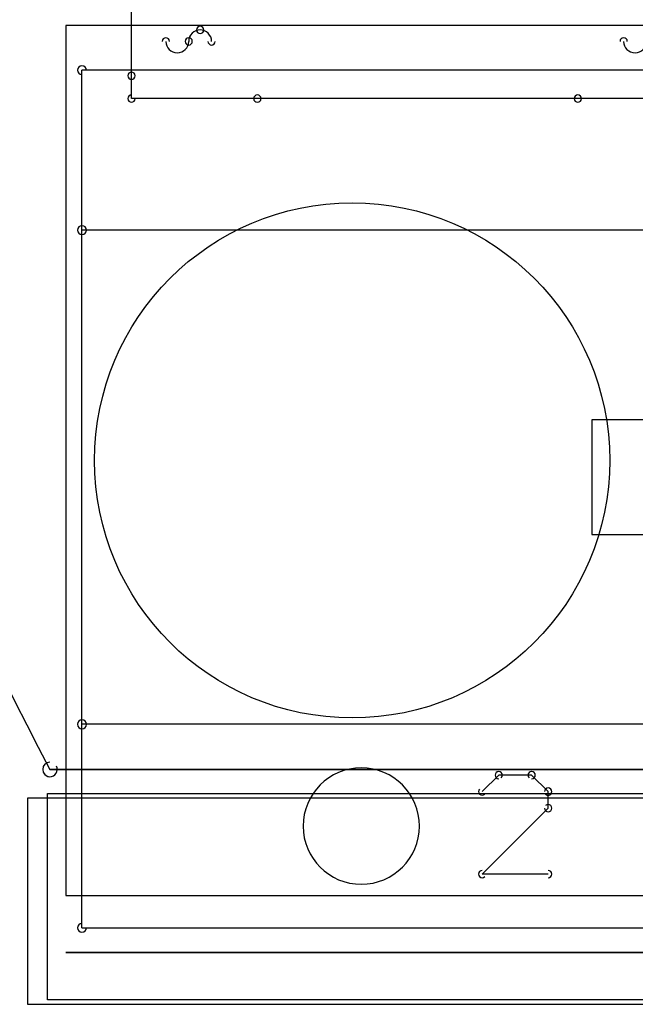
# Model space of a CAD drawing. Header units: millimetres. Extents: x -23.3 to 23.3, y -22.5 to 20.7.
# Tile 2 of 9: x -17.9 to -12.5, y -18.2 to -9.6. Entities that reach past the tile are written whole.
import ezdxf

# ---------------------------------------------------------------- set-up
doc = ezdxf.new("R2010")
doc.units = ezdxf.units.MM
doc.header["$MEASUREMENT"] = 0
for name, color, linetype in [('Plytka dolna1_Sketch1', 7, 'Continuous'), ('PPS-01 v3_Sketch1', 7, 'Continuous'), ('PPS-01 v3_Sketch2', 7, 'Continuous'), ('PPS-01 v3_Sketch3', 7, 'Continuous'), ('PPS-01 v3_Sketch4', 7, 'Continuous'), ('PPS-01 v3_Sketch5', 7, 'Continuous'), ('PPS-01 v3_Sketch6', 7, 'Continuous'), ('PPS-01 v3_Sketch7', 7, 'Continuous')]:
    doc.layers.add(name, color=color, linetype=linetype)

# ---------------------------------------------------------------- blocks, each defined once
blk = doc.blocks.new('Plytkadolna1')
at = {"layer": 'Plytka dolna1_Sketch1'}
for p, q in [((0.03719, 0.60604, 0.15), (0.03719, 1.00604, 0.15)), ((0.97983, 0.61092, 0.15), (-0.00601, 0.61092, 0.15)), ((-0.00601, 0.47122, 0.15), (-0.00601, 0.61092, 0.15)), ((0.03719, 0.58604, 0.15), (0.03719, 0.60604, 0.15)), ((0.14719, 0.58604, 0.15), (0.03719, 0.58604, 0.15)), ((0.42719, 0.58604, 0.15), (0.14719, 0.58604, 0.15)), ((0.53719, 0.58604, 0.15), (0.42719, 0.58604, 0.15)), ((-0.00601, 0.03942, 0.15), (-0.00601, 0.47122, 0.15)), ((0.97983, 0.47122, 0.15), (-0.00601, 0.47122, 0.15)), ((0.53945, 0.30532, 0.15), (0.43945, 0.30532, 0.15)), ((0.43945, 0.30532, 0.15), (0.43945, 0.20532, 0.15)), ((0.43945, 0.20532, 0.15), (0.53945, 0.20532, 0.15)), ((-0.00601, -0.13838, 0.15), (-0.00601, 0.03942, 0.15)), ((0.97983, 0.03942, 0.15), (-0.00601, 0.03942, 0.15)), ((3.49398, 0, 0.15), (-0.03398, 0, 0.15)), ((3.49398, 0, 0.15), (-0.03398, 0, 0.15)), ((-0.03397, 0, 0.15), (3.49399, 0, 0.15)), ((0.35803, -0.00496, 0.15), (0.34363, -0.01936, 0.15)), ((0.38684, -0.00496, 0.15), (0.35803, -0.00496, 0.15)), ((0.40125, -0.01936, 0.15), (0.38684, -0.00496, 0.15)), ((0.40125, -0.03377, 0.15), (0.40125, -0.01936, 0.15)), ((0.34363, -0.09139, 0.15), (0.40125, -0.03377, 0.15)), ((0.40125, -0.09139, 0.15), (0.34363, -0.09139, 0.15)), ((-0.00601, -0.13838, 0.15), (0.98083, -0.13838, 0.15))]:
    blk.add_line(p, q, dxfattribs=at)
for centre, radius, start, end in [((3.01, 1.61, 0.15), 3.44353, 184.51031, 207.87494), ((3.01, 1.61, 0.15), 3.44353, 184.51031, 207.87494), ((3.01009, 1.61002, 0.15), 3.44361, 184.51057, 207.87472), ((0.0972, 0.63603, 0.15), 0.01, 90.00133, 179.99867), ((0.09719, 0.64604, 0.15), 0.00318, 90, 270), ((0.09719, 0.64604, 0.15), 0.00318, 270, 90), ((0.09719, 0.63603, 0.15), 0.01, 0.00133, 89.99867), ((0.06719, 0.63604, 0.15), 0.00317, 0, 180), ((0.0872, 0.63604, 0.15), 0.00317, 0, 180), ((0.4672, 0.63604, 0.15), 0.00318, 0, 180), ((0.07719, 0.63604, 0.15), 0.01, 180, 0), ((0.0872, 0.63604, 0.15), 0.00317, 180, 0), ((0.1072, 0.63604, 0.15), 0.00317, 180, 0), ((0.47719, 0.63604, 0.15), 0.01, 180, 0), ((-0.00601, 0.61092, 0.15), 0.00381, 90, 270), ((-0.00601, 0.61092, 0.15), 0.00381, 0, 180), ((0.0372, 0.60604, 0.15), 0.00317, 0, 180), ((0.0372, 0.60604, 0.15), 0.00317, 180, 0), ((0.03719, 0.58604, 0.15), 0.00318, 90, 270), ((0.0372, 0.58604, 0.15), 0.00317, 180, 0), ((0.14719, 0.58604, 0.15), 0.00318, 90, 270), ((0.14719, 0.58604, 0.15), 0.00318, 270, 90), ((0.42719, 0.58604, 0.15), 0.00317, 90, 270), ((0.42719, 0.58604, 0.15), 0.00317, 270, 90), ((-0.00601, 0.47122, 0.15), 0.00381, 0, 180), ((-0.00601, 0.47122, 0.15), 0.00381, 90, 270), ((-0.00601, 0.47122, 0.15), 0.00381, 180, 0), ((-0.00601, 0.03942, 0.15), 0.00381, 360, 180), ((-0.00601, 0.03942, 0.15), 0.00381, 90, 270), ((-0.00601, 0.03942, 0.15), 0.00381, 180, 0), ((-0.03397, 0, 0.15), 0.00635, 90, 270), ((-0.03397, 0, 0.15), 0.00635, 207.89727, 27.89727), ((0.23799, -0.04948, 0.15), 0.0508, 90, 270), ((0.23799, -0.04948, 0.15), 0.0508, 270, 90), ((0.35803, -0.00496, 0.15), 0.00317, 90, 270), ((0.35804, -0.00496, 0.15), 0.00317, 315, 135), ((0.38685, -0.00496, 0.15), 0.00317, 45, 225), ((0.38684, -0.00496, 0.15), 0.00318, 270, 90), ((0.34363, -0.01937, 0.15), 0.00317, 135, 315), ((0.40125, -0.01936, 0.15), 0.00317, 0, 180), ((0.40125, -0.01937, 0.15), 0.00317, 225, 45), ((0.40125, -0.03377, 0.15), 0.00318, 180, 0), ((0.40125, -0.03377, 0.15), 0.00317, 315, 135), ((0.34363, -0.09139, 0.15), 0.00318, 90, 270), ((0.34363, -0.09139, 0.15), 0.00318, 134.93627, 314.93627), ((0.40125, -0.09139, 0.15), 0.00318, 270, 90), ((-0.00601, -0.13838, 0.15), 0.00381, 90, 270), ((-0.00601, -0.13838, 0.15), 0.00381, 180, 0)]:
    blk.add_arc(centre, radius, start, end, dxfattribs=at)

msp = doc.modelspace()

# ---------------------------------------------------------------- linework, layer by layer
at = {"layer": 'PPS-01 v3_Sketch1'}
for p, q in [((-17.5, -17.7, 1.5), (17.5, -17.7, 1.5)), ((-17.5, -17.7, 14.5), (-17.5, -17.7, 1.5)), ((17.5, -17.7, 14.5), (-17.5, -17.7, 14.5)), ((-17.425, -17.7, 9.4425), (17.575, -17.7, 9.4425)), ((-17.425, -17.7, 11.8425), (-7.425, -17.7, 11.8425)), ((17.575, -17.7, 14.2425), (-17.425, -17.7, 14.2425)), ((-17.425, -17.7, 14.2425), (-17.425, -17.7, 9.4425)), ((-16.85, -17.7, 8.8), (-12.85, -17.7, 8.8)), ((-16.85, -17.7, 4.8), (-16.85, -17.7, 8.8)), ((-12.85, -17.7, 4.8), (-16.85, -17.7, 4.8)), ((-15.5695, -17.7, 12.3669), (-15.5695, -17.7, 12.5936)), ((-15.5695, -17.7, 12.5936), (-15.0087, -17.7, 13.4044)), ((-14.7046, -17.7, 12.3669), (-15.5695, -17.7, 12.3669)), ((-15.0087, -17.7, 13.4044), (-15.5056, -17.7, 13.4044)), ((-15.5056, -17.7, 13.4044), (-15.5056, -17.7, 13.6154)), ((-15.5056, -17.7, 13.6154), (-14.7269, -17.7, 13.6154)), ((-14.7269, -17.7, 13.4201), (-15.3094, -17.7, 12.5779)), ((-15.3094, -17.7, 12.5779), (-14.7046, -17.7, 12.5779)), ((-14.9654, -17.7, 10.0565), (-15.1645, -17.7, 10.0565)), ((-15.1645, -17.7, 11.305), (-14.9559, -17.7, 11.305)), ((-15.1645, -17.7, 10.0565), (-15.1645, -17.7, 11.305)), ((-14.5341, -17.7, 10.0565), (-14.9654, -17.7, 10.8772)), ((-14.9654, -17.7, 10.8772), (-14.9654, -17.7, 10.0565)), ((-14.9559, -17.7, 11.305), (-14.518, -17.7, 10.4683)), ((-14.7269, -17.7, 13.6154), (-14.7269, -17.7, 13.4201)), ((-14.7046, -17.7, 12.5779), (-14.7046, -17.7, 12.3669)), ((-14.6188, -17.7, 12.5561), (-14.6231, -17.7, 12.6116)), ((-14.6231, -17.7, 12.6116), (-14.5919, -17.7, 12.7482)), ((-14.606, -17.7, 12.5057), (-14.6188, -17.7, 12.5561)), ((-14.5846, -17.7, 12.4604), (-14.606, -17.7, 12.5057)), ((-14.418, -17.7, 12.9929), (-14.6023, -17.7, 13.0312)), ((-14.6023, -17.7, 13.0312), (-14.5839, -17.7, 13.0932)), ((-14.5919, -17.7, 12.7482), (-14.5044, -17.7, 12.84)), ((-14.5547, -17.7, 12.4201), (-14.5846, -17.7, 12.4604)), ((-14.5839, -17.7, 13.0932), (-14.5598, -17.7, 13.1466)), ((-14.5598, -17.7, 13.1466), (-14.5301, -17.7, 13.1913)), ((-14.5174, -17.7, 12.3869), (-14.5547, -17.7, 12.4201)), ((-14.3188, -17.7, 10.0565), (-14.5341, -17.7, 10.0565)), ((-14.5301, -17.7, 13.1913), (-14.4948, -17.7, 13.2274)), ((-14.518, -17.7, 10.4683), (-14.518, -17.7, 11.305)), ((-14.518, -17.7, 11.305), (-14.3188, -17.7, 11.305)), ((-14.4737, -17.7, 12.3632), (-14.5174, -17.7, 12.3869)), ((-14.5044, -17.7, 12.84), (-14.3425, -17.7, 12.8958)), ((-14.4948, -17.7, 13.2274), (-14.4521, -17.7, 13.2552)), ((-14.4238, -17.7, 12.3489), (-14.4737, -17.7, 12.3632)), ((-14.4521, -17.7, 13.2552), (-14.4001, -17.7, 13.2752)), ((-14.3677, -17.7, 12.3442), (-14.4238, -17.7, 12.3489)), ((-14.3797, -17.7, 12.7212), (-14.4195, -17.7, 12.6369)), ((-14.4195, -17.7, 12.6369), (-14.3876, -17.7, 12.55)), ((-14.3685, -17.7, 13.0824), (-14.418, -17.7, 12.9929)), ((-14.4001, -17.7, 13.2752), (-14.3389, -17.7, 13.2871)), ((-14.3876, -17.7, 12.55), (-14.3063, -17.7, 12.5134)), ((-14.2687, -17.7, 12.7627), (-14.3797, -17.7, 12.7212)), ((-14.2835, -17.7, 13.108), (-14.3685, -17.7, 13.0824)), ((-14.2412, -17.7, 12.3745), (-14.3677, -17.7, 12.3442)), ((-14.3425, -17.7, 12.8958), (-14.1446, -17.7, 12.9545)), ((-14.3389, -17.7, 13.2871), (-14.2684, -17.7, 13.2911)), ((-14.3188, -17.7, 11.305), (-14.3188, -17.7, 10.0565)), ((-14.3063, -17.7, 12.5134), (-14.201, -17.7, 12.5558)), ((-14.1736, -17.7, 13.0783), (-14.2835, -17.7, 13.108)), ((-14.1446, -17.7, 12.7993), (-14.2687, -17.7, 12.7627)), ((-14.2684, -17.7, 13.2911), (-14.0651, -17.7, 13.2533)), ((-14.1297, -17.7, 12.4645), (-14.2412, -17.7, 12.3745)), ((-14.201, -17.7, 12.5558), (-14.1525, -17.7, 12.6351)), ((-14.1446, -17.7, 12.9786), (-14.1736, -17.7, 13.0783)), ((-14.1525, -17.7, 12.6351), (-14.1446, -17.7, 12.7517)), ((-14.1446, -17.7, 12.7517), (-14.1446, -17.7, 12.7993)), ((-14.1446, -17.7, 12.9545), (-14.1446, -17.7, 12.9786)), ((-14.1225, -17.7, 12.4366), (-14.1297, -17.7, 12.4645)), ((-14.1029, -17.7, 12.3669), (-14.1225, -17.7, 12.4366)), ((-13.9008, -17.7, 12.3669), (-14.1029, -17.7, 12.3669)), ((-14.0651, -17.7, 13.2533), (-13.9712, -17.7, 13.1571)), ((-13.9712, -17.7, 13.1571), (-13.944, -17.7, 12.9429)), ((-13.9469, -17.7, 12.6639), (-13.9372, -17.7, 12.4881)), ((-13.944, -17.7, 12.9429), (-13.9469, -17.7, 12.6639)), ((-13.9372, -17.7, 12.4881), (-13.9008, -17.7, 12.3669)), ((-13.7978, -17.7, 12.5608), (-13.8159, -17.7, 12.6215)), ((-13.8159, -17.7, 12.6215), (-13.6108, -17.7, 12.6581)), ((-13.7717, -17.7, 12.5068), (-13.7978, -17.7, 12.5608)), ((-13.7877, -17.7, 13.0127), (-13.7827, -17.7, 13.0693)), ((-13.782, -17.7, 12.9511), (-13.7877, -17.7, 13.0127)), ((-13.7827, -17.7, 13.0693), (-13.7679, -17.7, 13.1213)), ((-13.7648, -17.7, 12.8965), (-13.782, -17.7, 12.9511)), ((-13.7376, -17.7, 12.4595), (-13.7717, -17.7, 12.5068)), ((-13.7679, -17.7, 13.1213), (-13.7431, -17.7, 13.1684)), ((-13.7361, -17.7, 12.849), (-13.7648, -17.7, 12.8965)), ((-13.7431, -17.7, 13.1684), (-13.7084, -17.7, 13.2109)), ((-13.6957, -17.7, 12.4189), (-13.7376, -17.7, 12.4595)), ((-13.696, -17.7, 12.8086), (-13.7361, -17.7, 12.849)), ((-13.7084, -17.7, 13.2109), (-13.6634, -17.7, 13.246)), ((-13.6516, -17.7, 12.7815), (-13.696, -17.7, 12.8086)), ((-13.6456, -17.7, 12.3863), (-13.6957, -17.7, 12.4189)), ((-13.6634, -17.7, 13.246), (-13.6075, -17.7, 13.271)), ((-13.5847, -17.7, 12.7531), (-13.6516, -17.7, 12.7815)), ((-13.5873, -17.7, 12.3629), (-13.6456, -17.7, 12.3863)), ((-13.6108, -17.7, 12.6581), (-13.5578, -17.7, 12.5529)), ((-13.6075, -17.7, 13.271), (-13.5408, -17.7, 13.2861)), ((-13.5989, -17.7, 13.0435), (-13.5786, -17.7, 12.9999)), ((-13.5756, -17.7, 13.092), (-13.5989, -17.7, 13.0435)), ((-13.5208, -17.7, 12.3489), (-13.5873, -17.7, 12.3629)), ((-13.4951, -17.7, 12.7231), (-13.5847, -17.7, 12.7531)), ((-13.5786, -17.7, 12.9999), (-13.3873, -17.7, 12.9324)), ((-13.4594, -17.7, 13.1184), (-13.5756, -17.7, 13.092)), ((-13.5578, -17.7, 12.5529), (-13.4461, -17.7, 12.5169)), ((-13.5408, -17.7, 13.2861), (-13.4632, -17.7, 13.2911)), ((-13.4461, -17.7, 12.3442), (-13.5208, -17.7, 12.3489)), ((-13.3829, -17.7, 12.6918), (-13.4951, -17.7, 12.7231)), ((-13.4632, -17.7, 13.2911), (-13.3891, -17.7, 13.2873)), ((-13.3606, -17.7, 13.0902), (-13.4594, -17.7, 13.1184)), ((-13.4461, -17.7, 12.5169), (-13.3269, -17.7, 12.5509)), ((-13.3645, -17.7, 12.3498), (-13.4461, -17.7, 12.3442)), ((-13.3891, -17.7, 13.2873), (-13.3252, -17.7, 13.2759)), ((-13.3873, -17.7, 12.9324), (-13.3118, -17.7, 12.9094)), ((-13.3148, -17.7, 12.6601), (-13.3829, -17.7, 12.6918)), ((-13.2935, -17.7, 12.3666), (-13.3645, -17.7, 12.3498)), ((-13.3135, -17.7, 13.0086), (-13.3606, -17.7, 13.0902)), ((-13.3269, -17.7, 12.5509), (-13.3001, -17.7, 12.6151)), ((-13.3252, -17.7, 13.2759), (-13.2714, -17.7, 13.2568)), ((-13.3001, -17.7, 12.6151), (-13.3148, -17.7, 12.6601)), ((-13.1218, -17.7, 13.0504), (-13.3135, -17.7, 13.0086)), ((-13.3118, -17.7, 12.9094), (-13.2486, -17.7, 12.884)), ((-13.2333, -17.7, 12.3946), (-13.2935, -17.7, 12.3666)), ((-13.2714, -17.7, 13.2568), (-13.2279, -17.7, 13.2303)), ((-13.2486, -17.7, 12.884), (-13.1978, -17.7, 12.8561)), ((-13.1837, -17.7, 12.4337), (-13.2333, -17.7, 12.3946)), ((-13.2279, -17.7, 13.2303), (-13.1924, -17.7, 13.1962)), ((-13.1978, -17.7, 12.8561), (-13.1593, -17.7, 12.8258)), ((-13.1924, -17.7, 13.1962), (-13.1629, -17.7, 13.1549)), ((-13.1449, -17.7, 12.4806), (-13.1837, -17.7, 12.4337)), ((-13.1629, -17.7, 13.1549), (-13.1393, -17.7, 13.1063)), ((-13.1593, -17.7, 12.8258), (-13.1312, -17.7, 12.7908)), ((-13.1172, -17.7, 12.532), (-13.1449, -17.7, 12.4806)), ((-13.1393, -17.7, 13.1063), (-13.1218, -17.7, 13.0504)), ((-13.1312, -17.7, 12.7908), (-13.1111, -17.7, 12.7494)), ((-13.1006, -17.7, 12.5876), (-13.1172, -17.7, 12.532)), ((-13.1111, -17.7, 12.7494), (-13.0991, -17.7, 12.7016)), ((-13.0951, -17.7, 12.6476), (-13.1006, -17.7, 12.5876)), ((-13.0991, -17.7, 12.7016), (-13.0951, -17.7, 12.6476)), ((-12.9165, -17.7, 13.6154), (-12.7129, -17.7, 13.6154)), ((-12.9165, -17.7, 13.2719), (-12.7129, -17.7, 13.2719)), ((-12.9165, -17.7, 12.3669), (-12.9165, -17.7, 13.2719)), ((-12.7129, -17.7, 12.3669), (-12.9165, -17.7, 12.3669)), ((-12.7129, -17.7, 13.3939), (-12.9165, -17.7, 13.3939)), ((-12.9165, -17.7, 13.3939), (-12.9165, -17.7, 13.6154)), ((-12.85, -17.7, 8.8), (-12.85, -17.7, 4.8)), ((-12.7129, -17.7, 13.6154), (-12.7129, -17.7, 13.3939)), ((-12.7129, -17.7, 13.2719), (-12.7129, -17.7, 12.3669))]:
    msp.add_line(p, q, dxfattribs=at)
at = {"layer": 'PPS-01 v3_Sketch2'}
for p, q in [((-17.5, -17.7, 14.5), (-17.5, -17.7, 1.5)), ((17.5, -17.7, 14.5), (-17.5, -17.7, 14.5)), ((-17.5, -17.7, 1.5), (17.5, -17.7, 1.5)), ((-17.4293, -17.7, 9.2943), (-12.5303, -17.7, 9.2943)), ((-17.4293, -17.7, 11.6109), (-17.4293, -17.7, 9.2943)), ((-7.5053, -17.7, 14.0942), (-17.4293, -17.7, 14.0942)), ((-17.4293, -17.7, 14.0942), (-17.4293, -17.7, 11.7776)), ((-12.5303, -17.7, 11.6109), (-17.4293, -17.7, 11.6109)), ((-17.4293, -17.7, 11.7776), (-7.5053, -17.7, 11.7776)), ((-16.85, -17.7, 4.8), (-16.85, -17.7, 8.8)), ((-16.85, -17.7, 8.8), (-12.85, -17.7, 8.8)), ((-12.85, -17.7, 4.8), (-16.85, -17.7, 4.8)), ((-14.723, -17.7, 12.2186), (-15.5879, -17.7, 12.2186)), ((-15.5879, -17.7, 12.2186), (-15.5879, -17.7, 12.4453)), ((-15.5879, -17.7, 12.4453), (-15.0271, -17.7, 13.2561)), ((-15.524, -17.7, 13.4671), (-14.7453, -17.7, 13.4671)), ((-15.0271, -17.7, 13.2561), (-15.524, -17.7, 13.2561)), ((-15.524, -17.7, 13.2561), (-15.524, -17.7, 13.4671)), ((-14.7453, -17.7, 13.2718), (-15.3278, -17.7, 12.4296)), ((-15.3278, -17.7, 12.4296), (-14.723, -17.7, 12.4296)), ((-14.9838, -17.7, 9.9082), (-15.1829, -17.7, 9.9082)), ((-15.1829, -17.7, 11.1567), (-14.9743, -17.7, 11.1567)), ((-15.1829, -17.7, 9.9082), (-15.1829, -17.7, 11.1567)), ((-14.9838, -17.7, 10.7289), (-14.9838, -17.7, 9.9082)), ((-14.5525, -17.7, 9.9082), (-14.9838, -17.7, 10.7289)), ((-14.9743, -17.7, 11.1567), (-14.5364, -17.7, 10.32)), ((-14.7453, -17.7, 13.4671), (-14.7453, -17.7, 13.2718)), ((-14.723, -17.7, 12.4296), (-14.723, -17.7, 12.2186)), ((-14.6372, -17.7, 12.4078), (-14.6415, -17.7, 12.4633)), ((-14.6415, -17.7, 12.4633), (-14.6103, -17.7, 12.5999)), ((-14.6244, -17.7, 12.3574), (-14.6372, -17.7, 12.4078)), ((-14.603, -17.7, 12.3121), (-14.6244, -17.7, 12.3574)), ((-14.6207, -17.7, 12.8829), (-14.6023, -17.7, 12.9449)), ((-14.4364, -17.7, 12.8446), (-14.6207, -17.7, 12.8829)), ((-14.6103, -17.7, 12.5999), (-14.5228, -17.7, 12.6917)), ((-14.5731, -17.7, 12.2718), (-14.603, -17.7, 12.3121)), ((-14.6023, -17.7, 12.9449), (-14.5782, -17.7, 12.9983)), ((-14.5782, -17.7, 12.9983), (-14.5485, -17.7, 13.043)), ((-14.5358, -17.7, 12.2386), (-14.5731, -17.7, 12.2718)), ((-14.3372, -17.7, 9.9082), (-14.5525, -17.7, 9.9082)), ((-14.5485, -17.7, 13.043), (-14.5132, -17.7, 13.0791)), ((-14.5364, -17.7, 11.1567), (-14.3372, -17.7, 11.1567)), ((-14.5364, -17.7, 10.32), (-14.5364, -17.7, 11.1567)), ((-14.4921, -17.7, 12.2149), (-14.5358, -17.7, 12.2386)), ((-14.5228, -17.7, 12.6917), (-14.3609, -17.7, 12.7475)), ((-14.5132, -17.7, 13.0791), (-14.4705, -17.7, 13.1069)), ((-14.4422, -17.7, 12.2006), (-14.4921, -17.7, 12.2149)), ((-14.4705, -17.7, 13.1069), (-14.4185, -17.7, 13.1269)), ((-14.3861, -17.7, 12.1959), (-14.4422, -17.7, 12.2006)), ((-14.4379, -17.7, 12.4886), (-14.406, -17.7, 12.4017)), ((-14.3981, -17.7, 12.5729), (-14.4379, -17.7, 12.4886)), ((-14.3869, -17.7, 12.9341), (-14.4364, -17.7, 12.8446)), ((-14.4185, -17.7, 13.1269), (-14.3573, -17.7, 13.1388)), ((-14.406, -17.7, 12.4017), (-14.3247, -17.7, 12.3651)), ((-14.2871, -17.7, 12.6144), (-14.3981, -17.7, 12.5729)), ((-14.3019, -17.7, 12.9597), (-14.3869, -17.7, 12.9341)), ((-14.2596, -17.7, 12.2262), (-14.3861, -17.7, 12.1959)), ((-14.3609, -17.7, 12.7475), (-14.163, -17.7, 12.8062)), ((-14.3573, -17.7, 13.1388), (-14.2868, -17.7, 13.1428)), ((-14.3372, -17.7, 11.1567), (-14.3372, -17.7, 9.9082)), ((-14.3247, -17.7, 12.3651), (-14.2194, -17.7, 12.4075)), ((-14.192, -17.7, 12.93), (-14.3019, -17.7, 12.9597)), ((-14.163, -17.7, 12.651), (-14.2871, -17.7, 12.6144)), ((-14.2868, -17.7, 13.1428), (-14.0835, -17.7, 13.105)), ((-14.1481, -17.7, 12.3162), (-14.2596, -17.7, 12.2262)), ((-14.2194, -17.7, 12.4075), (-14.1709, -17.7, 12.4868)), ((-14.163, -17.7, 12.8303), (-14.192, -17.7, 12.93)), ((-14.1709, -17.7, 12.4868), (-14.163, -17.7, 12.6034)), ((-14.163, -17.7, 12.6034), (-14.163, -17.7, 12.651)), ((-14.163, -17.7, 12.8062), (-14.163, -17.7, 12.8303)), ((-14.1409, -17.7, 12.2883), (-14.1481, -17.7, 12.3162)), ((-14.1213, -17.7, 12.2186), (-14.1409, -17.7, 12.2883)), ((-13.9192, -17.7, 12.2186), (-14.1213, -17.7, 12.2186)), ((-14.0835, -17.7, 13.105), (-13.9896, -17.7, 13.0088)), ((-13.9896, -17.7, 13.0088), (-13.9624, -17.7, 12.7946)), ((-13.9624, -17.7, 12.7946), (-13.9653, -17.7, 12.5156)), ((-13.9653, -17.7, 12.5156), (-13.9556, -17.7, 12.3398)), ((-13.9556, -17.7, 12.3398), (-13.9192, -17.7, 12.2186)), ((-13.8162, -17.7, 12.4125), (-13.8343, -17.7, 12.4732)), ((-13.8343, -17.7, 12.4732), (-13.6292, -17.7, 12.5098)), ((-13.7901, -17.7, 12.3585), (-13.8162, -17.7, 12.4125)), ((-13.8004, -17.7, 12.8028), (-13.8061, -17.7, 12.8644)), ((-13.8061, -17.7, 12.8644), (-13.8011, -17.7, 12.921)), ((-13.8011, -17.7, 12.921), (-13.7863, -17.7, 12.973)), ((-13.7832, -17.7, 12.7482), (-13.8004, -17.7, 12.8028)), ((-13.756, -17.7, 12.3112), (-13.7901, -17.7, 12.3585)), ((-13.7863, -17.7, 12.973), (-13.7615, -17.7, 13.0201)), ((-13.7545, -17.7, 12.7007), (-13.7832, -17.7, 12.7482)), ((-13.7615, -17.7, 13.0201), (-13.7268, -17.7, 13.0626)), ((-13.7141, -17.7, 12.2706), (-13.756, -17.7, 12.3112)), ((-13.7144, -17.7, 12.6603), (-13.7545, -17.7, 12.7007)), ((-13.7268, -17.7, 13.0626), (-13.6818, -17.7, 13.0977)), ((-13.67, -17.7, 12.6332), (-13.7144, -17.7, 12.6603)), ((-13.664, -17.7, 12.238), (-13.7141, -17.7, 12.2706)), ((-13.6818, -17.7, 13.0977), (-13.6259, -17.7, 13.1227)), ((-13.6031, -17.7, 12.6048), (-13.67, -17.7, 12.6332)), ((-13.6057, -17.7, 12.2146), (-13.664, -17.7, 12.238)), ((-13.6292, -17.7, 12.5098), (-13.5762, -17.7, 12.4046)), ((-13.6259, -17.7, 13.1227), (-13.5592, -17.7, 13.1378)), ((-13.6173, -17.7, 12.8952), (-13.597, -17.7, 12.8516)), ((-13.594, -17.7, 12.9437), (-13.6173, -17.7, 12.8952)), ((-13.5392, -17.7, 12.2006), (-13.6057, -17.7, 12.2146)), ((-13.5135, -17.7, 12.5748), (-13.6031, -17.7, 12.6048)), ((-13.597, -17.7, 12.8516), (-13.4057, -17.7, 12.7841)), ((-13.4778, -17.7, 12.9701), (-13.594, -17.7, 12.9437)), ((-13.5762, -17.7, 12.4046), (-13.4645, -17.7, 12.3686)), ((-13.5592, -17.7, 13.1378), (-13.4816, -17.7, 13.1428)), ((-13.4645, -17.7, 12.1959), (-13.5392, -17.7, 12.2006)), ((-13.4013, -17.7, 12.5435), (-13.5135, -17.7, 12.5748)), ((-13.4816, -17.7, 13.1428), (-13.4075, -17.7, 13.139)), ((-13.379, -17.7, 12.9419), (-13.4778, -17.7, 12.9701)), ((-13.4645, -17.7, 12.3686), (-13.3453, -17.7, 12.4026)), ((-13.3829, -17.7, 12.2015), (-13.4645, -17.7, 12.1959)), ((-13.4075, -17.7, 13.139), (-13.3436, -17.7, 13.1276)), ((-13.4057, -17.7, 12.7841), (-13.3302, -17.7, 12.7611)), ((-13.3332, -17.7, 12.5118), (-13.4013, -17.7, 12.5435)), ((-13.3119, -17.7, 12.2183), (-13.3829, -17.7, 12.2015)), ((-13.3319, -17.7, 12.8603), (-13.379, -17.7, 12.9419)), ((-13.3453, -17.7, 12.4026), (-13.3185, -17.7, 12.4668)), ((-13.3436, -17.7, 13.1276), (-13.2898, -17.7, 13.1085)), ((-13.3185, -17.7, 12.4668), (-13.3332, -17.7, 12.5118)), ((-13.1402, -17.7, 12.9021), (-13.3319, -17.7, 12.8603)), ((-13.3302, -17.7, 12.7611), (-13.267, -17.7, 12.7357)), ((-13.2517, -17.7, 12.2463), (-13.3119, -17.7, 12.2183)), ((-13.2898, -17.7, 13.1085), (-13.2463, -17.7, 13.082)), ((-13.267, -17.7, 12.7357), (-13.2162, -17.7, 12.7078)), ((-13.2021, -17.7, 12.2854), (-13.2517, -17.7, 12.2463)), ((-13.2463, -17.7, 13.082), (-13.2108, -17.7, 13.0479)), ((-13.2162, -17.7, 12.7078), (-13.1777, -17.7, 12.6775)), ((-13.2108, -17.7, 13.0479), (-13.1813, -17.7, 13.0066)), ((-13.1633, -17.7, 12.3323), (-13.2021, -17.7, 12.2854)), ((-13.1813, -17.7, 13.0066), (-13.1577, -17.7, 12.958)), ((-13.1777, -17.7, 12.6775), (-13.1496, -17.7, 12.6425)), ((-13.1356, -17.7, 12.3837), (-13.1633, -17.7, 12.3323)), ((-13.1577, -17.7, 12.958), (-13.1402, -17.7, 12.9021)), ((-13.1496, -17.7, 12.6425), (-13.1295, -17.7, 12.6011)), ((-13.119, -17.7, 12.4393), (-13.1356, -17.7, 12.3837)), ((-13.1295, -17.7, 12.6011), (-13.1175, -17.7, 12.5533)), ((-13.1135, -17.7, 12.4993), (-13.119, -17.7, 12.4393)), ((-13.1175, -17.7, 12.5533), (-13.1135, -17.7, 12.4993)), ((-12.9349, -17.7, 13.1236), (-12.7313, -17.7, 13.1236)), ((-12.9349, -17.7, 12.2186), (-12.9349, -17.7, 13.1236)), ((-12.7313, -17.7, 12.2186), (-12.9349, -17.7, 12.2186)), ((-12.9349, -17.7, 13.2456), (-12.9349, -17.7, 13.4671)), ((-12.9349, -17.7, 13.4671), (-12.7313, -17.7, 13.4671)), ((-12.7313, -17.7, 13.2456), (-12.9349, -17.7, 13.2456)), ((-12.85, -17.7, 8.8), (-12.85, -17.7, 4.8)), ((-12.7313, -17.7, 13.4671), (-12.7313, -17.7, 13.2456)), ((-12.7313, -17.7, 13.1236), (-12.7313, -17.7, 12.2186)), ((-12.5303, -17.7, 9.2943), (-12.5303, -17.7, 11.6109))]:
    msp.add_line(p, q, dxfattribs=at)
at = {"layer": 'PPS-01 v3_Sketch3'}
for p, q in [((-17.5, -17.7, 14.5), (-17.5, -17.7, 1.5)), ((-17.5, -17.7, 1.5), (17.5, -17.7, 1.5)), ((17.5, -17.7, 14.5), (-17.5, -17.7, 14.5)), ((-17.4907, -17.7, 12.095), (-17.4907, -17.7, 9.8554)), ((-17.4907, -17.7, 14.5618), (-17.4907, -17.7, 12.3222)), ((-17.4907, -17.7, 9.8554), (-12.5967, -17.7, 9.8554)), ((-17.4907, -17.7, 12.3222), (7.4835, -17.7, 12.3222)), ((7.4835, -17.7, 14.5618), (-17.4907, -17.7, 14.5618)), ((-12.5967, -17.7, 12.095), (-17.4907, -17.7, 12.095)), ((-12.85, -17.7, 4.8), (-16.85, -17.7, 4.8)), ((-16.85, -17.7, 8.8), (-12.85, -17.7, 8.8)), ((-16.85, -17.7, 4.8), (-16.85, -17.7, 8.8)), ((-15.4136, -17.7, 11.6243), (-15.205, -17.7, 11.6243)), ((-15.2145, -17.7, 10.3758), (-15.4136, -17.7, 10.3758)), ((-15.4136, -17.7, 10.3758), (-15.4136, -17.7, 11.6243)), ((-14.7832, -17.7, 10.3758), (-15.2145, -17.7, 11.1965)), ((-15.2145, -17.7, 11.1965), (-15.2145, -17.7, 10.3758)), ((-15.205, -17.7, 11.6243), (-14.7671, -17.7, 10.7876)), ((-14.5679, -17.7, 10.3758), (-14.7832, -17.7, 10.3758)), ((-14.7671, -17.7, 11.6243), (-14.5679, -17.7, 11.6243)), ((-14.7671, -17.7, 10.7876), (-14.7671, -17.7, 11.6243)), ((-14.5679, -17.7, 11.6243), (-14.5679, -17.7, 10.3758)), ((-12.85, -17.7, 8.8), (-12.85, -17.7, 4.8)), ((-12.5967, -17.7, 9.8554), (-12.5967, -17.7, 12.095))]:
    msp.add_line(p, q, dxfattribs=at)
at = {"layer": 'PPS-01 v3_Sketch4'}
for p, q in [((17.5, -9.6, 15), (-17.5, -9.6, 15)), ((-17.5, -9.6, 15), (-17.5, -17.2, 15)), ((-17.5, -17.2, 15), (17.5, -17.2, 15))]:
    msp.add_line(p, q, dxfattribs=at)
msp.add_circle((-15, -13.4, 15), 2.25, dxfattribs=at)
at = {"layer": 'PPS-01 v3_Sketch5'}
for p, q in [((-17.6615, -18.1124, 15.2), (-17.6615, -16.3107, 15.2)), ((-17.6615, -16.3107, 15.2), (17.6615, -16.3107, 15.2)), ((17.6615, -18.1124, 15.2), (-17.6615, -18.1124, 15.2))]:
    msp.add_line(p, q, dxfattribs=at)
at = {"layer": 'PPS-01 v3_Sketch6'}
for p, q in [((-17.835, -16.35, 1.2), (-17.835, -18.1517, 1.2)), ((17.835, -16.35, 1.2), (-17.835, -16.35, 1.2)), ((-17.835, -18.1517, 1.2), (17.835, -18.1517, 1.2))]:
    msp.add_line(p, q, dxfattribs=at)
at = {"layer": 'PPS-01 v3_Sketch7'}
for p, q in [((-17.5, -17.7, 9.5636), (-12.5498, -17.7, 9.5636)), ((-17.5, -17.7, 14.3636), (-17.5, -17.7, 12.0606)), ((-17.5, -17.7, 11.9636), (-17.5, -17.7, 9.5636)), ((-7.5, -17.7, 14.3636), (-17.5, -17.7, 14.3636)), ((-12.5498, -17.7, 11.9636), (-17.5, -17.7, 11.9636)), ((-17.5, -17.7, 12.0606), (-7.5, -17.7, 12.0606)), ((-17.5, -17.7, 1.5), (-17.5, -17.7, 14.5)), ((-14.7796, -17.7, 12.488), (-15.6445, -17.7, 12.488)), ((-15.6445, -17.7, 12.488), (-15.6445, -17.7, 12.7147)), ((-15.6445, -17.7, 12.7147), (-15.0837, -17.7, 13.5255)), ((-15.5806, -17.7, 13.7365), (-14.8019, -17.7, 13.7365)), ((-15.5806, -17.7, 13.5255), (-15.5806, -17.7, 13.7365)), ((-15.0837, -17.7, 13.5255), (-15.5806, -17.7, 13.5255)), ((-15.4229, -17.7, 10.1776), (-15.4229, -17.7, 11.4261)), ((-15.2238, -17.7, 10.1776), (-15.4229, -17.7, 10.1776)), ((-15.4229, -17.7, 11.4261), (-15.2143, -17.7, 11.4261)), ((-15.3844, -17.7, 12.699), (-14.7796, -17.7, 12.699)), ((-14.8019, -17.7, 13.5412), (-15.3844, -17.7, 12.699)), ((-14.7925, -17.7, 10.1776), (-15.2238, -17.7, 10.9983)), ((-15.2238, -17.7, 10.9983), (-15.2238, -17.7, 10.1776)), ((-15.2143, -17.7, 11.4261), (-14.7764, -17.7, 10.5894)), ((-14.8019, -17.7, 13.7365), (-14.8019, -17.7, 13.5412)), ((-14.5772, -17.7, 10.1776), (-14.7925, -17.7, 10.1776)), ((-14.7796, -17.7, 12.699), (-14.7796, -17.7, 12.488)), ((-14.7764, -17.7, 10.5894), (-14.7764, -17.7, 11.4261)), ((-14.7764, -17.7, 11.4261), (-14.5772, -17.7, 11.4261)), ((-14.6981, -17.7, 12.7327), (-14.6669, -17.7, 12.8693)), ((-14.6938, -17.7, 12.6772), (-14.6981, -17.7, 12.7327)), ((-14.681, -17.7, 12.6268), (-14.6938, -17.7, 12.6772)), ((-14.6596, -17.7, 12.5815), (-14.681, -17.7, 12.6268)), ((-14.6773, -17.7, 13.1523), (-14.6589, -17.7, 13.2143)), ((-14.493, -17.7, 13.114), (-14.6773, -17.7, 13.1523)), ((-14.6669, -17.7, 12.8693), (-14.5794, -17.7, 12.9611)), ((-14.6297, -17.7, 12.5412), (-14.6596, -17.7, 12.5815)), ((-14.6589, -17.7, 13.2143), (-14.6348, -17.7, 13.2677)), ((-14.6348, -17.7, 13.2677), (-14.6051, -17.7, 13.3124)), ((-14.5924, -17.7, 12.508), (-14.6297, -17.7, 12.5412)), ((-14.6051, -17.7, 13.3124), (-14.5698, -17.7, 13.3485)), ((-14.5487, -17.7, 12.4843), (-14.5924, -17.7, 12.508)), ((-14.5794, -17.7, 12.9611), (-14.4175, -17.7, 13.0169)), ((-14.5772, -17.7, 11.4261), (-14.5772, -17.7, 10.1776)), ((-14.5698, -17.7, 13.3485), (-14.5271, -17.7, 13.3763)), ((-14.4988, -17.7, 12.47), (-14.5487, -17.7, 12.4843)), ((-14.5271, -17.7, 13.3763), (-14.4751, -17.7, 13.3963)), ((-14.4427, -17.7, 12.4653), (-14.4988, -17.7, 12.47)), ((-14.4547, -17.7, 12.8423), (-14.4945, -17.7, 12.758)), ((-14.4945, -17.7, 12.758), (-14.4626, -17.7, 12.6711)), ((-14.4435, -17.7, 13.2035), (-14.493, -17.7, 13.114)), ((-14.4751, -17.7, 13.3963), (-14.4139, -17.7, 13.4082)), ((-14.4626, -17.7, 12.6711), (-14.3813, -17.7, 12.6345)), ((-14.3437, -17.7, 12.8838), (-14.4547, -17.7, 12.8423)), ((-14.3585, -17.7, 13.2291), (-14.4435, -17.7, 13.2035)), ((-14.3162, -17.7, 12.4956), (-14.4427, -17.7, 12.4653)), ((-14.4175, -17.7, 13.0169), (-14.2196, -17.7, 13.0756)), ((-14.4139, -17.7, 13.4082), (-14.3434, -17.7, 13.4122)), ((-14.3813, -17.7, 12.6345), (-14.276, -17.7, 12.6769)), ((-14.2486, -17.7, 13.1994), (-14.3585, -17.7, 13.2291)), ((-14.2196, -17.7, 12.9204), (-14.3437, -17.7, 12.8838)), ((-14.3434, -17.7, 13.4122), (-14.1401, -17.7, 13.3744)), ((-14.2047, -17.7, 12.5856), (-14.3162, -17.7, 12.4956)), ((-14.276, -17.7, 12.6769), (-14.2275, -17.7, 12.7562)), ((-14.2196, -17.7, 13.0997), (-14.2486, -17.7, 13.1994)), ((-14.2275, -17.7, 12.7562), (-14.2196, -17.7, 12.8728)), ((-14.2196, -17.7, 12.8728), (-14.2196, -17.7, 12.9204)), ((-14.2196, -17.7, 13.0756), (-14.2196, -17.7, 13.0997)), ((-14.1975, -17.7, 12.5577), (-14.2047, -17.7, 12.5856)), ((-14.1779, -17.7, 12.488), (-14.1975, -17.7, 12.5577)), ((-13.9758, -17.7, 12.488), (-14.1779, -17.7, 12.488)), ((-14.1401, -17.7, 13.3744), (-14.0462, -17.7, 13.2782)), ((-14.0462, -17.7, 13.2782), (-14.019, -17.7, 13.064)), ((-14.019, -17.7, 13.064), (-14.0219, -17.7, 12.785)), ((-14.0219, -17.7, 12.785), (-14.0122, -17.7, 12.6092)), ((-14.0122, -17.7, 12.6092), (-13.9758, -17.7, 12.488)), ((-13.8909, -17.7, 12.7426), (-13.6858, -17.7, 12.7792)), ((-13.8728, -17.7, 12.6819), (-13.8909, -17.7, 12.7426)), ((-13.8467, -17.7, 12.6279), (-13.8728, -17.7, 12.6819)), ((-13.857, -17.7, 13.0722), (-13.8627, -17.7, 13.1338)), ((-13.8627, -17.7, 13.1338), (-13.8577, -17.7, 13.1904)), ((-13.8577, -17.7, 13.1904), (-13.8429, -17.7, 13.2424)), ((-13.8398, -17.7, 13.0176), (-13.857, -17.7, 13.0722)), ((-13.8126, -17.7, 12.5806), (-13.8467, -17.7, 12.6279)), ((-13.8429, -17.7, 13.2424), (-13.8181, -17.7, 13.2895)), ((-13.8111, -17.7, 12.9701), (-13.8398, -17.7, 13.0176)), ((-13.8181, -17.7, 13.2895), (-13.7834, -17.7, 13.332)), ((-13.7707, -17.7, 12.54), (-13.8126, -17.7, 12.5806)), ((-13.771, -17.7, 12.9297), (-13.8111, -17.7, 12.9701)), ((-13.7834, -17.7, 13.332), (-13.7384, -17.7, 13.3671)), ((-13.7266, -17.7, 12.9026), (-13.771, -17.7, 12.9297)), ((-13.7206, -17.7, 12.5074), (-13.7707, -17.7, 12.54)), ((-13.7384, -17.7, 13.3671), (-13.6825, -17.7, 13.3921)), ((-13.6597, -17.7, 12.8742), (-13.7266, -17.7, 12.9026)), ((-13.6623, -17.7, 12.484), (-13.7206, -17.7, 12.5074)), ((-13.6858, -17.7, 12.7792), (-13.6328, -17.7, 12.674)), ((-13.6825, -17.7, 13.3921), (-13.6158, -17.7, 13.4072)), ((-13.6506, -17.7, 13.2131), (-13.6739, -17.7, 13.1646)), ((-13.6739, -17.7, 13.1646), (-13.6536, -17.7, 13.121)), ((-13.5958, -17.7, 12.47), (-13.6623, -17.7, 12.484)), ((-13.5701, -17.7, 12.8442), (-13.6597, -17.7, 12.8742)), ((-13.6536, -17.7, 13.121), (-13.4623, -17.7, 13.0535)), ((-13.5344, -17.7, 13.2395), (-13.6506, -17.7, 13.2131)), ((-13.6328, -17.7, 12.674), (-13.5211, -17.7, 12.638)), ((-13.6158, -17.7, 13.4072), (-13.5382, -17.7, 13.4122)), ((-13.5211, -17.7, 12.4653), (-13.5958, -17.7, 12.47)), ((-13.4579, -17.7, 12.8129), (-13.5701, -17.7, 12.8442)), ((-13.5382, -17.7, 13.4122), (-13.4641, -17.7, 13.4084)), ((-13.4356, -17.7, 13.2113), (-13.5344, -17.7, 13.2395)), ((-13.4395, -17.7, 12.4709), (-13.5211, -17.7, 12.4653)), ((-13.5211, -17.7, 12.638), (-13.4019, -17.7, 12.672)), ((-13.4641, -17.7, 13.4084), (-13.4002, -17.7, 13.397)), ((-13.4623, -17.7, 13.0535), (-13.3868, -17.7, 13.0305)), ((-13.3898, -17.7, 12.7812), (-13.4579, -17.7, 12.8129)), ((-13.3685, -17.7, 12.4877), (-13.4395, -17.7, 12.4709)), ((-13.3885, -17.7, 13.1297), (-13.4356, -17.7, 13.2113)), ((-13.4019, -17.7, 12.672), (-13.3751, -17.7, 12.7362)), ((-13.4002, -17.7, 13.397), (-13.3464, -17.7, 13.3779)), ((-13.3751, -17.7, 12.7362), (-13.3898, -17.7, 12.7812)), ((-13.1968, -17.7, 13.1715), (-13.3885, -17.7, 13.1297)), ((-13.3868, -17.7, 13.0305), (-13.3236, -17.7, 13.0051)), ((-13.3083, -17.7, 12.5157), (-13.3685, -17.7, 12.4877)), ((-13.3464, -17.7, 13.3779), (-13.3029, -17.7, 13.3514)), ((-13.3236, -17.7, 13.0051), (-13.2728, -17.7, 12.9772)), ((-13.2587, -17.7, 12.5548), (-13.3083, -17.7, 12.5157)), ((-13.3029, -17.7, 13.3514), (-13.2674, -17.7, 13.3173)), ((-13.2728, -17.7, 12.9772), (-13.2343, -17.7, 12.9469)), ((-13.2674, -17.7, 13.3173), (-13.2379, -17.7, 13.276)), ((-13.2199, -17.7, 12.6017), (-13.2587, -17.7, 12.5548)), ((-13.2379, -17.7, 13.276), (-13.2143, -17.7, 13.2274)), ((-13.2343, -17.7, 12.9469), (-13.2062, -17.7, 12.9119)), ((-13.1922, -17.7, 12.6531), (-13.2199, -17.7, 12.6017)), ((-13.2143, -17.7, 13.2274), (-13.1968, -17.7, 13.1715)), ((-13.2062, -17.7, 12.9119), (-13.1861, -17.7, 12.8705)), ((-13.1756, -17.7, 12.7087), (-13.1922, -17.7, 12.6531)), ((-13.1861, -17.7, 12.8705), (-13.1741, -17.7, 12.8227)), ((-13.1701, -17.7, 12.7687), (-13.1756, -17.7, 12.7087)), ((-13.1741, -17.7, 12.8227), (-13.1701, -17.7, 12.7687)), ((-12.9915, -17.7, 13.393), (-12.7879, -17.7, 13.393)), ((-12.7879, -17.7, 12.488), (-12.9915, -17.7, 12.488)), ((-12.9915, -17.7, 12.488), (-12.9915, -17.7, 13.393)), ((-12.7879, -17.7, 13.515), (-12.9915, -17.7, 13.515)), ((-12.9915, -17.7, 13.515), (-12.9915, -17.7, 13.7365)), ((-12.9915, -17.7, 13.7365), (-12.7879, -17.7, 13.7365)), ((-12.7879, -17.7, 13.393), (-12.7879, -17.7, 12.488)), ((-12.7879, -17.7, 13.7365), (-12.7879, -17.7, 13.515)), ((-12.375, -17.7, 12.488), (-12.5786, -17.7, 12.488)), ((-12.5786, -17.7, 13.7365), (-12.375, -17.7, 13.7365)), ((-12.5786, -17.7, 12.488), (-12.5786, -17.7, 13.7365)), ((-12.5498, -17.7, 9.5636), (-12.5498, -17.7, 11.9636))]:
    msp.add_line(p, q, dxfattribs=at)

# ---------------------------------------------------------------- block references
at = {"xscale": 10, "yscale": 10, "zscale": 10}
msp.add_blockref('Plytkadolna1', (-17.3, -16.1), dxfattribs=at)

doc.saveas('drawing.dxf')
